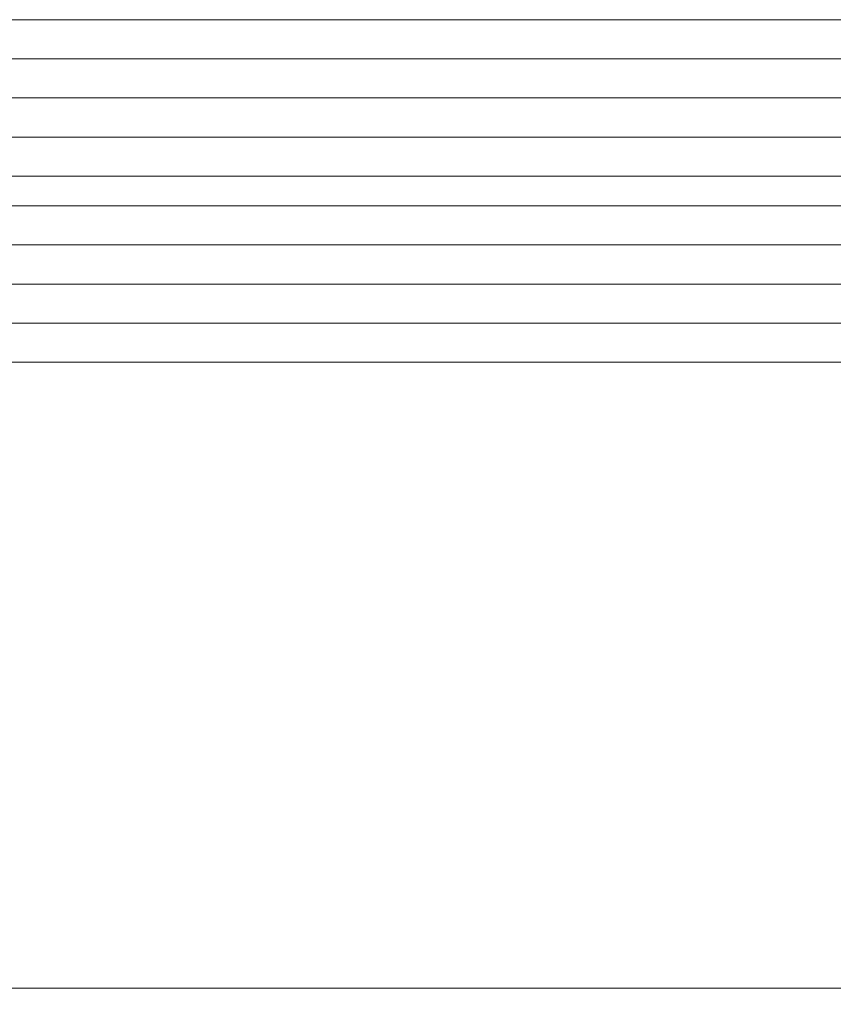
# Model space of a CAD drawing. Header units: inches. Extents: x -96941 to 10978768, y -673 to 1070890.
# Tile 219 of 256: x 63823 to 63844, y 3657 to 3682. Entities that reach past the tile are written whole.
import ezdxf

# ---------------------------------------------------------------- set-up
doc = ezdxf.new("R2010")
doc.units = ezdxf.units.IN
doc.layers.add('_MB_kreskowanie_szklo_0.09', color=157, linetype='Continuous', lineweight=9)
doc.layers.add('_MB_szklo_0.15', color=142, linetype='Continuous', lineweight=15)

# ---------------------------------------------------------------- blocks, each defined once
blk = doc.blocks.new('*U622')
at = {"layer": '_MB_kreskowanie_szklo_0.09'}
for points in [[(0, -43), (918, -43)], [(0, -44), (918, -44)], [(0, -45), (918, -45)], [(0, -47.76), (918, -47.76)], [(0, -48.76), (918, -48.76)], [(0, -49.76), (918, -49.76)]]:
    blk.add_lwpolyline(points, dxfattribs=at)
at = {"layer": '_MB_szklo_0.15'}
for points in [[(918, -22), (0, -22), (0, -26), (918, -26)], [(918, -42), (0, -42), (0, -46), (918, -46)], [(918, -46), (0, -46), (0, -46.76), (918, -46.76)], [(918, -46.76), (0, -46.76), (0, -50.76), (918, -50.76)]]:
    blk.add_lwpolyline(points, dxfattribs=at)

msp = doc.modelspace()

# ---------------------------------------------------------------- block references
at = {"color": 14, "true_color": 0xa30000, "xscale": -1, "rotation": 180}
msp.add_blockref('*U622', (63803.735, 3631.444), dxfattribs=at)

doc.saveas('drawing.dxf')
